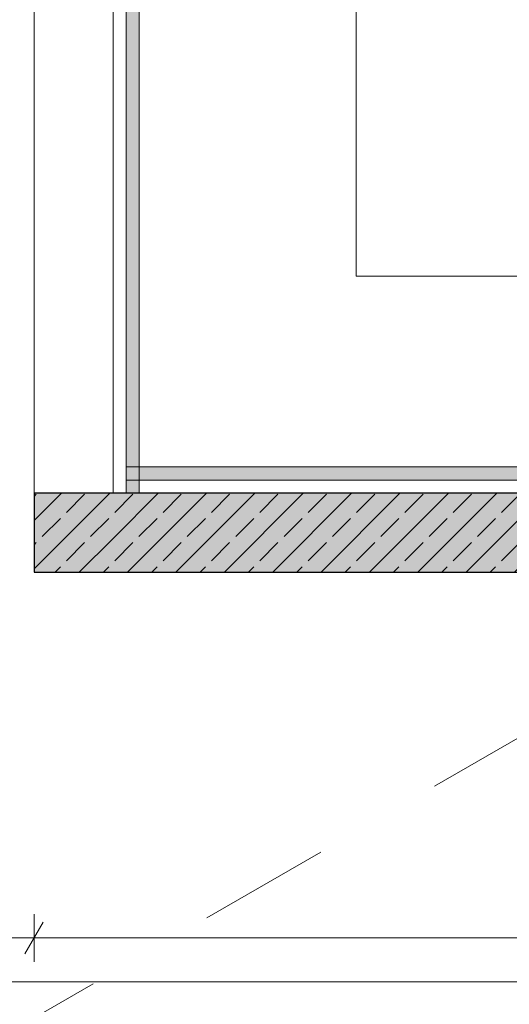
# Model space of a CAD drawing. Header units: centimetres. Extents: x -520 to 22173, y -1503 to 4054.
# Tile 8 of 82: x 897 to 1083, y 1583 to 1957. Entities that reach past the tile are written whole.
import ezdxf

# ---------------------------------------------------------------- set-up
doc = ezdxf.new("R2010")
doc.units = ezdxf.units.CM
doc.header["$LTSCALE"] = 0.1
doc.header["$MEASUREMENT"] = 0
for name, pattern in [('PHANTOM2', [3175, 1587.5, -317.5, 317.5, -317.5, 317.5, -317.5]), ('Przerywana długa', [1000, 500, -500]), ('Wipeout_Contour', [1000, 0, -1000])]:
    doc.linetypes.add(name, pattern=pattern)
for name, color, linetype in [('2_barierki.K_IR', 7, 'Continuous'), ('2_belki.K_IR', 7, 'Continuous'), ('2_schody.K_IR', 7, 'Continuous'), ('2_słupy.K_IR', 7, 'Continuous'), ('2_ściany zewnętrzne.ISTN', 7, 'Continuous'), ('2_ściany.K_IR', 7, 'Continuous'), ('3_linii 2D .K_IR', 7, 'Continuous'), ('5_opisy.K_IR', 7, 'Continuous'), ('5_wymiary.K_IR', 7, 'Continuous')]:
    doc.layers.add(name, color=color, linetype=linetype)
doc.styles.add('GENERATED_STYLE_2', font='txt')
doc.dimstyles.new('GENERATED_STYLE__1', dxfattribs={"dimtxt": 18, "dimasz": 9.178744, "dimexe": 0.18, "dimexo": 2, "dimgap": 0.09, "dimtad": 1, "dimtih": 1, "dimtoh": 1, "dimdec": 0, "dimzin": 0, "dimdsep": 46, "dimtxsty": 'GENERATED_STYLE_2', "dimblk": 'ARROWHEAD_2', "dimblk1": 'ARROWHEAD_2', "dimblk2": 'ARROWHEAD_2', "dimcen": 0.09, "dimclrd": 1, "dimclre": 1, "dimclrt": 1, "dimadec": 1, "dimazin": 0, "dimtfac": 1, "dimtdec": 4, "dimtmove": 0, "dimatfit": 3, "dimfxl": 1, "dimtolj": 1, "dimtzin": 0, "dimarcsym": 0})
pattern_1 = [(45, (0, 0), (-9.19239, 9.19239), []), (45, (-4.596, 4.596), (-9.19239, 9.19239), [9.75, -3.25])]

# ---------------------------------------------------------------- blocks, each defined once
blk = doc.blocks.new('Ściana_1_3', base_point=(790.56, 1566.14))
at = {"color": 254, "linetype": 'Wipeout_Contour', "lineweight": 0, "ltscale": 9453.590512}
blk.add_wipeout([(790.56, 1566.14), (2505.57, 1566.14), (2505.57, 1591.14), (790.56, 1591.14)], dxfattribs=at).dxf.layer = '2_ściany zewnętrzne.ISTN'
at = {"layer": '2_ściany zewnętrzne.ISTN', "color": 252, "linetype": 'Continuous', "lineweight": 13, "flags": 128}
blk.add_lwpolyline([(2505.57, 1591.14), (790.56, 1591.14)], dxfattribs=at)
blk = doc.blocks.new('Schody_1_3')
at = {"layer": '2_schody.K_IR', "color": 7, "linetype": 'Continuous', "lineweight": 15}
for p, q in [((932.36, 1776.85), (932.36, 2116.86)), ((1024.86, 1859.35), (1024.86, 2034.36)), ((1107.36, 1859.35), (1024.86, 1859.35)), ((1107.36, 1776.85), (932.36, 1776.85))]:
    blk.add_line(p, q, dxfattribs=at)
blk = doc.blocks.new('Ściana_6_3', base_point=(932.36, 1746.85))
at = {"layer": '2_ściany.K_IR', "linetype": 'Continuous', "lineweight": 0, "true_color": 0xffaaaa}
blk.add_hatch(color=21, dxfattribs=at).paths.add_polyline_path([(932.36, 1746.85), (1552.36, 1746.85), (1552.36, 1776.85), (932.36, 1776.85)])
at = {"layer": '2_ściany.K_IR', "linetype": 'Continuous', "lineweight": 0, "true_color": 0x000000}
h = blk.add_hatch(dxfattribs=at)
h.set_pattern_fill('Beton_zbrojony_0003', color=18, style=0, pattern_type=2)
h.set_pattern_definition(pattern_1)
h.paths.add_polyline_path([(932.36, 1746.85), (1552.36, 1746.85), (1552.36, 1776.85), (932.36, 1776.85)])
at = {"layer": '2_ściany.K_IR', "color": 7, "linetype": 'Continuous', "lineweight": 30, "flags": 128}
for points in [[(1552.36, 1776.85), (932.36, 1776.85)], [(932.36, 1746.85), (1552.36, 1746.85)]]:
    blk.add_lwpolyline(points, dxfattribs=at)
blk = doc.blocks.new('Balustrada_3_3')
at = {"layer": '2_barierki.K_IR', "linetype": 'Continuous', "lineweight": 0, "true_color": 0xffffff}
blk.add_hatch(color=7, dxfattribs=at).paths.add_polyline_path([(937.36, 1786.85), (937.36, 1781.85), (1107.36, 1781.85), (1107.36, 1786.85)])
at = {"layer": '2_barierki.K_IR', "color": 7, "linetype": 'Continuous', "lineweight": 15}
for p, q in [((937.36, 1786.85), (937.36, 1781.85)), ((1107.36, 1786.85), (937.36, 1786.85)), ((937.36, 1781.85), (1107.36, 1781.85))]:
    blk.add_line(p, q, dxfattribs=at)
blk = doc.blocks.new('Belka_6_3', base_point=(917.36, 2116.85))
at = {"layer": '2_belki.K_IR', "color": 7, "linetype": 'Continuous', "lineweight": 0}
for p, q in [((902.36, 2116.85), (902.36, 1776.85)), ((902.36, 2116.85), (932.36, 2116.85)), ((932.36, 2116.85), (932.36, 1776.85)), ((902.36, 1776.85), (932.36, 1776.85))]:
    blk.add_line(p, q, dxfattribs=at)
blk = doc.blocks.new('Słup_26_3', base_point=(917.36, 1761.85))
at = {"layer": '2_słupy.K_IR', "linetype": 'Continuous', "lineweight": 0, "true_color": 0xffaaaa}
blk.add_hatch(color=21, dxfattribs=at).paths.add_polyline_path([(902.36, 1746.85), (932.36, 1746.85), (932.36, 1776.85), (902.36, 1776.85)])
at = {"layer": '2_słupy.K_IR', "linetype": 'Continuous', "lineweight": 0, "true_color": 0x000000}
h = blk.add_hatch(dxfattribs=at)
h.set_pattern_fill('Beton_zbrojony_0003', color=18, style=0, pattern_type=2)
h.set_pattern_definition(pattern_1)
h.paths.add_polyline_path([(902.36, 1746.85), (932.36, 1746.85), (932.36, 1776.85), (902.36, 1776.85)])
at = {"layer": '2_słupy.K_IR', "color": 7, "linetype": 'Continuous', "lineweight": 30, "flags": 128}
for points in [[(932.36, 1776.85), (902.36, 1776.85), (902.36, 1746.85)], [(902.36, 1746.85), (932.36, 1746.85)]]:
    blk.add_lwpolyline(points, dxfattribs=at)
blk = doc.blocks.new('Balustrada_4_3')
at = {"layer": '2_barierki.K_IR', "linetype": 'Continuous', "lineweight": 0, "true_color": 0xffffff}
blk.add_hatch(color=7, dxfattribs=at).paths.add_polyline_path([(937.36, 1776.85), (942.36, 1776.85), (942.36, 2106.85), (937.36, 2111.85)])
at = {"layer": '2_barierki.K_IR', "color": 7, "linetype": 'Continuous', "lineweight": 15}
for p, q in [((937.36, 2111.85), (937.36, 1776.85)), ((942.36, 1776.85), (942.36, 2106.85)), ((937.36, 1776.85), (942.36, 1776.85))]:
    blk.add_line(p, q, dxfattribs=at)
blk = doc.blocks.new('*D499')
at = {"layer": '5_wymiary.K_IR', "color": 1, "linetype": 'Continuous', "lineweight": 0}
for p, q in [((782.12, 1613.82), (775.15, 1601.75)), ((778.63, 1598.73), (778.63, 1616.84)), ((905.85, 1613.82), (898.87, 1601.75)), ((902.36, 1598.73), (902.36, 1616.84)), ((772.73, 1607.78), (778.63, 1607.78)), ((778.63, 1607.78), (902.36, 1607.78))]:
    blk.add_line(p, q, dxfattribs=at)
at = {"layer": '5_wymiary.K_IR', "color": 1, "lineweight": 0, "insert": (815.5, 1611.09), "char_height": 18, "attachment_point": 7, "style": 'GENERATED_STYLE_2'}
blk.add_mtext('\\A1;{\\pql;\\fArial|b0|i1|c238|p38;123\\fArial|b0|i1|c238|p38;\\A1{\\H.66x;\\S5^  ;}}', dxfattribs=at)
at = {"color": 254, "linetype": 'Wipeout_Contour', "lineweight": 0, "ltscale": 7302.134982}
blk.add_wipeout([(815.5, 1611.38), (865.49, 1611.38), (865.49, 1629.38), (815.5, 1629.38)], dxfattribs=at).dxf.layer = '5_wymiary.K_IR'
blk = doc.blocks.new('ARROWHEAD_2')
at = {"color": 0, "linetype": 'Continuous', "lineweight": 0}
for p, q in [((-0.378, -0.655), (0.378, 0.655)), ((0, 0), (-1, 0))]:
    blk.add_line(p, q, dxfattribs=at)
blk = doc.blocks.new('*D500')
at = {"layer": '5_wymiary.K_IR', "color": 1, "linetype": 'Continuous', "lineweight": 0}
for p, q in [((905.85, 1613.82), (898.87, 1601.75)), ((902.36, 1598.73), (902.36, 1616.84)), ((1402.12, 1613.82), (1395.15, 1601.75)), ((1398.63, 1598.73), (1398.63, 1616.84)), ((902.36, 1607.78), (1398.63, 1607.78))]:
    blk.add_line(p, q, dxfattribs=at)
at = {"layer": '5_wymiary.K_IR', "color": 1, "lineweight": 0, "insert": (1125.5, 1611.09), "char_height": 18, "attachment_point": 7, "style": 'GENERATED_STYLE_2'}
blk.add_mtext('\\A1;{\\pql;\\fArial|b0|i1|c238|p38;496\\fArial|b0|i1|c238|p38;\\A1{\\H.66x;\\S5^  ;}}', dxfattribs=at)
at = {"color": 254, "linetype": 'Wipeout_Contour', "lineweight": 0, "ltscale": 7949.553031}
blk.add_wipeout([(1125.5, 1611.38), (1175.49, 1611.38), (1175.49, 1629.38), (1125.5, 1629.38)], dxfattribs=at).dxf.layer = '5_wymiary.K_IR'
blk = doc.blocks.new('Wymiary_29', base_point=(18277.05, 1989.39))
at = {"layer": '5_wymiary.K_IR', "color": 1, "linetype": 'Continuous', "lineweight": 0}
dim = blk.add_linear_dim(base=(902.36, 1607.78), p1=(778.63, 1591.14), p2=(902.36, 1596.79), dimstyle='GENERATED_STYLE__1', dxfattribs=at)
dim.commit()
dim.dimension.update_dxf_attribs({"geometry": '*D499', "text_midpoint": (860.39, 1620.38), "dimtype": 160})
dim = blk.add_linear_dim(base=(1398.63, 1607.78), p1=(902.36, 1596.79), p2=(1398.63, 1591.14), dimstyle='GENERATED_STYLE__1', dxfattribs=at)
dim.commit()
dim.dimension.update_dxf_attribs({"geometry": '*D500', "text_midpoint": (1170.39, 1620.38), "dimtype": 160})

msp = doc.modelspace()

# ---------------------------------------------------------------- linework, layer by layer
at = {"layer": '3_linii 2D .K_IR', "color": 7, "linetype": 'Continuous', "lineweight": 15}
msp.add_line((1552.36, 1746.85), (952.36, 1746.85), dxfattribs=at)

# ---------------------------------------------------------------- block references
at = {"layer": '2_barierki.K_IR', "color": 252, "linetype": 'Continuous', "lineweight": 0}
for name in ['Balustrada_4_3', 'Balustrada_3_3']:
    msp.add_blockref(name, (0, 0), dxfattribs=at)
at = {"layer": '2_belki.K_IR', "color": 7, "lineweight": 0}
msp.add_blockref('Belka_6_3', (917.36, 2116.85), dxfattribs=at)
at = {"layer": '2_schody.K_IR', "color": 7, "linetype": 'PHANTOM2', "lineweight": 15}
msp.add_blockref('Schody_1_3', (0, 0), dxfattribs=at)
at = {"layer": '2_słupy.K_IR', "color": 7, "lineweight": 30}
msp.add_blockref('Słup_26_3', (917.36, 1761.85), dxfattribs=at)
at = {"layer": '2_ściany zewnętrzne.ISTN', "color": 252, "lineweight": 0}
msp.add_blockref('Ściana_1_3', (790.56, 1566.14), dxfattribs=at)
at = {"layer": '2_ściany.K_IR', "color": 7, "lineweight": 30}
msp.add_blockref('Ściana_6_3', (932.36, 1746.85), dxfattribs=at)

# ---------------------------------------------------------------- next in the draw order: linework, layer by layer
at = {"layer": '5_opisy.K_IR', "color": 252, "linetype": 'Przerywana długa', "lineweight": 15}
msp.add_lwpolyline([(1372.36, 1589.28), (1372.36, 1912.58), (1235.76, 1912.67), (1122.79, 1847.44), (1184.51, 1740.53), (611.51, 1409.34), (231.13, 750.94), (231.13, 689.18), (81.14, 689.18), (81.14, 291.14), (431.13, 291.14)], dxfattribs=at)

# ---------------------------------------------------------------- next in the draw order: block references
at = {"layer": '5_wymiary.K_IR', "color": 1, "linetype": 'Continuous', "lineweight": 0}
msp.add_blockref('Wymiary_29', (18277.05, 1989.39), dxfattribs=at)

doc.saveas('drawing.dxf')
